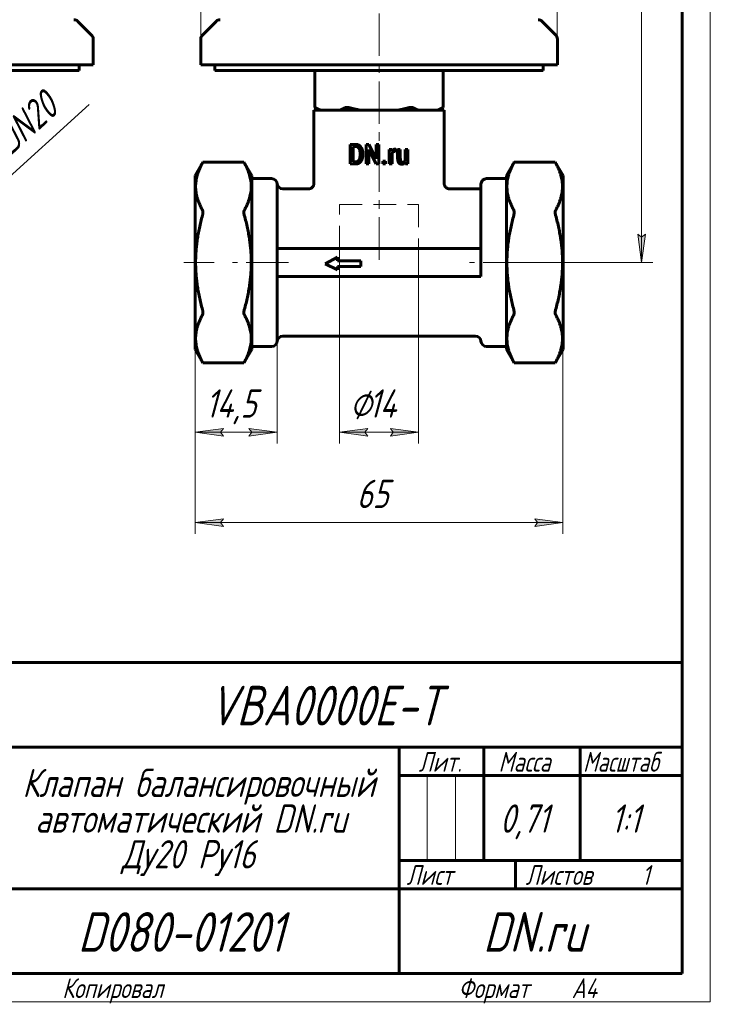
# Model space of a CAD drawing. Header units: millimetres. Extents: x 0 to 210, y 0 to 297.
# Tile 2 of 29: x 88 to 210, y 0 to 174. Entities that reach past the tile are written whole.
import ezdxf

# ---------------------------------------------------------------- set-up
doc = ezdxf.new("R2010")
doc.units = ezdxf.units.MM
for name, pattern in [('K5LT_AXLED', [12, 7.5, -1.5, 1.5, -1.5]), ('K5LT_BASIC', [0]), ('K5LT_DASHED', [6, 4, -2]), ('K5LT_THIN', [0])]:
    doc.linetypes.add(name, pattern=pattern)
doc.layers.add('Системный слой', color=7, linetype='Continuous')
doc.layers.add('Системный слой (1)', color=7, linetype='Continuous', true_color=0x6c6c6c)
doc.styles.add('KDIMTEXTSTYLE', font='txt', dxfattribs={"width": 0.96, "oblique": 15, "height": 5})
doc.styles.add('KTEXTSTYLE', font='txt', dxfattribs={"width": 0.96, "height": 5})
doc.dimstyles.new('KDIMSTYLE (1.00)', dxfattribs={"dimtxt": 5, "dimasz": 1, "dimexe": 2, "dimexo": 0, "dimgap": 1, "dimtad": 1, "dimtxsty": 'KDIMTEXTSTYLE', "dimsah": 1, "dimcen": 0, "dimdle": 1, "dimadec": 0, "dimazin": 0, "dimtfac": 0.667, "dimtmove": 0, "dimatfit": 3, "dimfxl": 1, "dimtvp": 1, "dimtolj": 1, "dimtzin": 0, "dimarcsym": 0})

# ---------------------------------------------------------------- blocks, each defined once
blk = doc.blocks.new('D5')
at = {"layer": 'Системный слой (1)'}
for points in [[(73.62, 133.52), (76.89, 137.36), (72.74, 134.49), (73.55, 134.34)], [(62.07, 123.93), (66.22, 126.8), (65.4, 126.95), (65.33, 127.77)]]:
    blk.add_hatch(color=7, dxfattribs=at).paths.add_polyline_path(points)
at = {"layer": 'Системный слой (1)', "color": 7, "linetype": 'K5LT_THIN', "lineweight": 18, "true_color": 0xffffff}
for p, q in [((62.07, 123.93), (76.89, 137.36)), ((72.74, 134.49), (76.89, 137.36)), ((76.89, 137.36), (73.62, 133.52)), ((73.55, 134.34), (72.74, 134.49)), ((73.62, 133.52), (73.55, 134.34)), ((62.07, 123.93), (65.33, 127.77)), ((65.33, 127.77), (65.4, 126.95)), ((66.22, 126.8), (62.07, 123.93)), ((65.4, 126.95), (66.22, 126.8))]:
    blk.add_line(p, q, dxfattribs=at)
blk.add_wipeout([(87.35, 148.2), (82.39, 153.67), (92.72, 163.03), (97.67, 157.56)]).dxf.layer = 'Системный слой (1)'
blk.add_line((76.89, 137.36), (100.26, 158.55), dxfattribs=at)
at = {"layer": 'Системный слой (1)', "color": 7, "insert": (82.92, 153.08), "char_height": 5, "attachment_point": 1, "rotation": 42.1983, "style": 'KTEXTSTYLE'}
blk.add_mtext('\\fArial|b0|c204|p34;\\H5.0;\\W1.000;\\Q15;\\fGOST Type AU|b0|i0|c204|p34;\\Q15;\\W0.960;DN20', dxfattribs=at)
blk = doc.blocks.new('KDIMARROW_01')
at = {"layer": 'Системный слой'}
blk.add_hatch(color=0, dxfattribs=at).paths.add_polyline_path([(-5, -0.66), (0, 0), (-5, 0.66), (-4.5, 0)])
at = {"layer": 'Системный слой', "color": 0, "linetype": 'K5LT_THIN', "lineweight": 18}
for p, q in [((-4.5, 0), (-5, 0.66)), ((-5, 0.66), (0, 0)), ((0, 0), (-5, -0.66)), ((-5, -0.66), (-4.5, 0))]:
    blk.add_line(p, q, dxfattribs=at)
at = {"layer": 'Системный слой (1)', "color": 0, "linetype": 'K5LT_THIN', "lineweight": 18}
blk.add_line((151.47, 130.64), (150.47, 130.64), dxfattribs=at)
blk = doc.blocks.new('U68')
at = {"layer": 'Системный слой (1)', "color": 143, "linetype": 'K5LT_BASIC', "lineweight": 60, "true_color": 0x33acca}
for p, q in [((134.46, 143.64), (138.97, 143.64)), ((163.97, 143.64), (169.47, 143.64))]:
    blk.add_line(p, q, dxfattribs=at)
blk = doc.blocks.new('U70')
at = {"layer": 'Системный слой (1)', "color": 143, "linetype": 'K5LT_BASIC', "lineweight": 60, "true_color": 0x33acca}
for p, q in [((122.47, 164.54), (151.47, 164.54)), ((151.47, 164.54), (180.47, 164.54))]:
    blk.add_line(p, q, dxfattribs=at)
blk = doc.blocks.new('U125')
at = {"layer": 'Системный слой (1)', "color": 7, "linetype": 'K5LT_DASHED', "lineweight": 18, "true_color": 0xffffff}
for p, q in [((144.47, 140.88), (158.47, 140.88)), ((144.47, 133.14), (144.47, 140.88)), ((158.47, 140.88), (158.47, 133.14)), ((158.47, 133.14), (144.47, 133.14))]:
    blk.add_line(p, q, dxfattribs=at)
blk = doc.blocks.new('D6')
at = {"layer": 'Системный слой (1)'}
for points in [[(118.97, 84.69), (123.97, 85.34), (123.47, 84.69), (123.97, 84.03)], [(178.97, 84.03), (183.97, 84.69), (178.97, 85.34), (179.47, 84.69)]]:
    blk.add_hatch(color=7, dxfattribs=at).paths.add_polyline_path(points)
at = {"layer": 'Системный слой (1)', "color": 7, "linetype": 'K5LT_THIN', "lineweight": 18, "true_color": 0xffffff}
for p, q in [((183.97, 123.84), (183.97, 82.69)), ((118.97, 123.13), (118.97, 82.69)), ((118.97, 84.69), (123.97, 85.34)), ((123.97, 85.34), (123.47, 84.69)), ((179.47, 84.69), (178.97, 85.34)), ((178.97, 85.34), (183.97, 84.69)), ((123.97, 84.03), (118.97, 84.69)), ((118.97, 84.69), (183.97, 84.69)), ((123.47, 84.69), (123.97, 84.03)), ((183.97, 84.69), (178.97, 84.03)), ((178.97, 84.03), (179.47, 84.69))]:
    blk.add_line(p, q, dxfattribs=at)
blk.add_wipeout([(147.52, 85.69), (147.52, 93.07), (155.11, 93.07), (155.11, 85.69)]).dxf.layer = 'Системный слой (1)'
at = {"layer": 'Системный слой (1)', "color": 7, "insert": (147.52, 92.27), "char_height": 5, "attachment_point": 1, "style": 'KTEXTSTYLE'}
blk.add_mtext('\\fArial|b0|c204|p34;\\H5.0;\\W1.000;\\Q15;\\fGOST Type AU|b0|i0|c204|p34;\\Q15;\\W0.960;65', dxfattribs=at)
blk = doc.blocks.new('D7')
at = {"layer": 'Системный слой (1)'}
for points in [[(198.53, 234.64), (197.87, 239.64), (197.22, 234.64), (197.87, 235.14)], [(197.87, 130.64), (198.53, 135.64), (197.87, 135.14), (197.22, 135.64)]]:
    blk.add_hatch(color=7, dxfattribs=at).paths.add_polyline_path(points)
at = {"layer": 'Системный слой (1)', "color": 7, "linetype": 'K5LT_THIN', "lineweight": 18, "true_color": 0xffffff}
for p, q in [((167.5, 239.64), (199.87, 239.64)), ((197.22, 234.64), (197.87, 239.64)), ((197.87, 239.64), (198.53, 234.64)), ((197.87, 239.64), (197.87, 130.64)), ((197.87, 235.14), (197.22, 234.64)), ((198.53, 234.64), (197.87, 235.14)), ((197.87, 130.64), (197.22, 135.64)), ((197.22, 135.64), (197.87, 135.14)), ((197.87, 135.14), (198.53, 135.64)), ((198.53, 135.64), (197.87, 130.64)), ((172.99, 130.64), (199.87, 130.64))]:
    blk.add_line(p, q, dxfattribs=at)
blk.add_wipeout([(196.87, 180), (189.49, 180), (189.49, 189.88), (196.87, 189.88)]).dxf.layer = 'Системный слой (1)'
at = {"layer": 'Системный слой (1)', "color": 7, "insert": (190.29, 180), "char_height": 5, "attachment_point": 1, "rotation": 90, "style": 'KTEXTSTYLE'}
blk.add_mtext('\\fArial|b0|c204|p34;\\H5.0;\\W1.000;\\Q15;\\fGOST Type AU|b0|i0|c204|p34;\\Q15;\\W0.960;109', dxfattribs=at)
blk = doc.blocks.new('D8')
at = {"layer": 'Системный слой (1)'}
for points in [[(124.47, 258.36), (124.97, 259.01), (119.97, 258.36), (124.97, 257.7)], [(182.97, 258.36), (177.97, 259.01), (178.47, 258.36), (177.97, 257.7)]]:
    blk.add_hatch(color=7, dxfattribs=at).paths.add_polyline_path(points)
at = {"layer": 'Системный слой (1)', "color": 7, "linetype": 'K5LT_THIN', "lineweight": 18, "true_color": 0xffffff}
for p, q in [((119.97, 165.54), (119.97, 260.36)), ((182.97, 165.54), (182.97, 260.36)), ((119.97, 258.36), (124.97, 259.01)), ((124.97, 257.7), (119.97, 258.36)), ((119.97, 258.36), (182.97, 258.36)), ((124.97, 259.01), (124.47, 258.36)), ((124.47, 258.36), (124.97, 257.7)), ((178.47, 258.36), (177.97, 259.01)), ((177.97, 259.01), (182.97, 258.36)), ((182.97, 258.36), (177.97, 257.7)), ((177.97, 257.7), (178.47, 258.36))]:
    blk.add_line(p, q, dxfattribs=at)
blk.add_wipeout([(145.8, 259.36), (145.8, 266.74), (156.69, 266.74), (156.69, 259.36)]).dxf.layer = 'Системный слой (1)'
at = {"layer": 'Системный слой (1)', "color": 7, "char_height": 5, "attachment_point": 1, "style": 'KTEXTSTYLE'}
for s, insert in [('\\fArial|b0|c204|p34;\\H5.0;\\W1.000;\\Q15;\\fGOST Type AU|b0|i0|c204|p34;\\Q15;\\W0.960;⌀', (145.8, 265.94)), ('\\fArial|b0|c204|p34;\\H5.0;\\W1.000;\\Q15;\\fGOST Type AU|b0|i0|c204|p34;\\Q15;\\W0.960;63', (149.11, 265.94))]:
    blk.add_mtext(s, dxfattribs=dict(at, insert=insert))
blk = doc.blocks.new('D10')
at = {"layer": 'Системный слой (1)', "color": 7, "linetype": 'K5LT_THIN', "lineweight": 18, "true_color": 0xffffff}
for p, q in [((133.47, 116.81), (133.47, 98.64)), ((118.97, 115.29), (118.97, 98.64)), ((123.97, 99.98), (118.97, 100.64)), ((118.97, 100.64), (133.47, 100.64)), ((123.47, 100.64), (123.97, 99.98)), ((133.47, 100.64), (128.47, 99.98)), ((128.47, 99.98), (128.97, 100.64))]:
    blk.add_line(p, q, dxfattribs=at)
blk.add_wipeout([(120.82, 101.64), (120.82, 109.02), (131.2, 109.02), (131.2, 101.64)]).dxf.layer = 'Системный слой (1)'
at = {"layer": 'Системный слой (1)'}
for points in [[(123.47, 100.64), (123.97, 101.3), (118.97, 100.64), (123.97, 99.98)], [(133.47, 100.64), (128.47, 101.3), (128.97, 100.64), (128.47, 99.98)]]:
    blk.add_hatch(color=7, dxfattribs=at).paths.add_polyline_path(points)
at = {"layer": 'Системный слой (1)', "color": 7, "linetype": 'K5LT_THIN', "lineweight": 18, "true_color": 0xffffff}
for p, q in [((118.97, 100.64), (123.97, 101.3)), ((123.97, 101.3), (123.47, 100.64)), ((128.97, 100.64), (128.47, 101.3)), ((128.47, 101.3), (133.47, 100.64))]:
    blk.add_line(p, q, dxfattribs=at)
at = {"layer": 'Системный слой (1)', "color": 7, "insert": (120.82, 108.23), "char_height": 5, "attachment_point": 1, "style": 'KTEXTSTYLE'}
blk.add_mtext('\\fArial|b0|c204|p34;\\H5.0;\\W1.000;\\Q15;\\fGOST Type AU|b0|i0|c204|p34;\\Q15;\\W0.960;14,5', dxfattribs=at)
blk = doc.blocks.new('D11')
at = {"layer": 'Системный слой (1)', "color": 7, "linetype": 'K5LT_THIN', "lineweight": 18, "true_color": 0xffffff}
for p, q in [((144.47, 133.14), (144.47, 98.64)), ((158.47, 133.14), (158.47, 98.64)), ((149.47, 99.98), (144.47, 100.64)), ((158.47, 100.64), (144.47, 100.64)), ((148.97, 100.64), (149.47, 99.98)), ((158.47, 100.64), (153.47, 99.98)), ((153.47, 99.98), (153.97, 100.64))]:
    blk.add_line(p, q, dxfattribs=at)
blk.add_wipeout([(146.33, 101.64), (146.33, 109.02), (156.21, 109.02), (156.21, 101.64)]).dxf.layer = 'Системный слой (1)'
at = {"layer": 'Системный слой (1)'}
for points in [[(148.97, 100.64), (149.47, 101.3), (144.47, 100.64), (149.47, 99.98)], [(158.47, 100.64), (153.47, 101.3), (153.97, 100.64), (153.47, 99.98)]]:
    blk.add_hatch(color=7, dxfattribs=at).paths.add_polyline_path(points)
at = {"layer": 'Системный слой (1)', "color": 7, "linetype": 'K5LT_THIN', "lineweight": 18, "true_color": 0xffffff}
for p, q in [((144.47, 100.64), (149.47, 101.3)), ((149.47, 101.3), (148.97, 100.64)), ((153.97, 100.64), (153.47, 101.3)), ((153.47, 101.3), (158.47, 100.64))]:
    blk.add_line(p, q, dxfattribs=at)
at = {"layer": 'Системный слой (1)', "color": 7, "char_height": 5, "attachment_point": 1, "style": 'KTEXTSTYLE'}
for s, insert in [('\\fArial|b0|c204|p34;\\H5.0;\\W1.000;\\Q15;\\fGOST Type AU|b0|i0|c204|p34;\\Q15;\\W0.960;⌀', (146.33, 108.23)), ('\\fArial|b0|c204|p34;\\H5.0;\\W1.000;\\Q15;\\fGOST Type AU|b0|i0|c204|p34;\\Q15;\\W0.960;14', (149.64, 108.23))]:
    blk.add_mtext(s, dxfattribs=dict(at, insert=insert))
blk = doc.blocks.new('U126')
at = {"color": 7, "linetype": 'K5LT_THIN', "lineweight": 18, "true_color": 0xffffff}
for p, q in [((210, 297), (210, 0)), ((159.96, 25), (159.96, 40)), ((164.98, 25), (164.98, 40)), ((210, 0), (0, 0))]:
    blk.add_line(p, q, dxfattribs=at)
at = {"color": 143, "linetype": 'K5LT_BASIC', "lineweight": 60, "true_color": 0x33acca}
for p, q in [((205, 292), (205, 5)), ((20, 60), (205, 60)), ((85, 45), (205, 45)), ((155, 5), (155, 45)), ((170, 25), (170, 45)), ((187, 25), (187, 45)), ((155, 40), (170, 40)), ((170, 40), (205, 40)), ((155, 25), (205, 25)), ((175.57, 20), (175.57, 25)), ((85, 20), (155, 20)), ((155, 20), (205, 20)), ((205, 5), (20, 5))]:
    blk.add_line(p, q, dxfattribs=at)
at = {"color": 7, "attachment_point": 1, "style": 'KTEXTSTYLE'}
for s, insert, char_height in [('\\fArial|b0|c204|p34;\\H5.0;\\W1.000;\\Q15;\\fGOST Type AU|b0|i0|c204|p34;\\Q15;\\W0.960;\\H7.00;VBA0000E-T', (121.41, 55.86), 7), ('\\fArial|b0|c204|p34;\\H5.0;\\W1.000;\\Q15;\\fGOST Type AU|b0|i0|c204|p34;\\Q15;\\W0.960;\\H3.50;Лит.', (158.47, 44.18), 3.5), ('\\fArial|b0|c204|p34;\\H5.0;\\W1.000;\\Q15;\\fGOST Type AU|b0|i0|c204|p34;\\Q15;\\W0.960;\\H3.50;Масса', (172.58, 44.18), 3.5), ('\\fArial|b0|c204|p34;\\H5.0;\\W1.000;\\Q15;\\fGOST Type AU|b0|i0|c204|p34;\\Q15;\\W0.926;\\H3.50;Масштаб', (187.52, 44.18), 3.5), ('\\fArial|b0|c204|p34;\\H5.0;\\W1.000;\\Q15;\\fGOST Type AU|b0|i0|c204|p34;\\Q15;\\W0.960;Клапан балансировочный', (88.46, 41.21), 5), ('\\fArial|b0|c204|p34;\\H5.0;\\W1.000;\\Q15;\\fGOST Type AU|b0|i0|c204|p34;\\Q15;\\W0.960;автоматический DN.ru', (90.71, 34.9), 5), ('\\fArial|b0|c204|p34;\\H5.0;\\W1.000;\\Q15;\\fGOST Type AU|b0|i0|c204|p34;\\Q15;\\W0.960;0,71', (172.83, 34.9), 5), ('\\fArial|b0|c204|p34;\\H5.0;\\W1.000;\\Q15;\\fGOST Type AU|b0|i0|c204|p34;\\Q15;\\W0.960;{\\c16737820;1:1}', (192.44, 34.9), 5), ('\\fArial|b0|c204|p34;\\H5.0;\\W1.000;\\Q15;\\fGOST Type AU|b0|i0|c204|p34;\\Q15;\\W0.960;Ду20 Ру16', (105.99, 28.59), 5), ('\\fArial|b0|c204|p34;\\H5.0;\\W1.000;\\Q15;\\fGOST Type AU|b0|i0|c204|p34;\\Q15;\\W0.960;\\H3.50;Лист', (156.32, 24.18), 3.5), ('\\fArial|b0|c204|p34;\\H5.0;\\W1.000;\\Q15;\\fGOST Type AU|b0|i0|c204|p34;\\Q15;\\W0.960;\\H3.50;Листов', (177.36, 24.18), 3.5), ('\\fArial|b0|c204|p34;\\H5.0;\\W1.000;\\Q15;\\fGOST Type AU|b0|i0|c204|p34;\\Q15;\\W0.960;\\H3.50;1', (197.91, 24.18), 3.5), ('\\fArial|b0|c204|p34;\\H5.0;\\W1.000;\\Q15;\\fGOST Type AU|b0|i0|c204|p34;\\Q15;\\W0.960;\\H7.00;D080-01201', (98.26, 15.86), 7), ('\\fArial|b0|c204|p34;\\H5.0;\\W1.000;\\Q15;\\fGOST Type AU|b0|i0|c204|p34;\\Q15;\\W0.960;\\H7.00;DN.ru', (169.84, 15.86), 7), ('\\fArial|b0|c204|p34;\\H5.0;\\W1.000;\\Q15;\\fGOST Type AU|b0|i0|c204|p34;\\Q15;\\W0.960;\\H3.50;Копировал', (95.5, 4.18), 3.5), ('\\fArial|b0|c204|p34;\\H5.0;\\W1.000;\\Q15;\\fGOST Type AU|b0|i0|c204|p34;\\Q15;\\W0.960;\\H3.50;Формат', (165.5, 4.18), 3.5), ('\\fArial|b0|c204|p34;\\H5.0;\\W1.000;\\Q15;\\fGOST Type AU|b0|i0|c204|p34;\\Q15;\\W0.960;\\H3.50;A4', (185.5, 4.18), 3.5)]:
    blk.add_mtext(s, dxfattribs=dict(at, insert=insert, char_height=char_height))

msp = doc.modelspace()

# ---------------------------------------------------------------- linework, layer by layer
at = {"layer": 'Системный слой (1)', "color": 143, "linetype": 'K5LT_BASIC', "lineweight": 60, "true_color": 0x33acca}
for p, q in [((98.271, 173.251), (100.685, 170.837)), ((122.681, 173.251), (120.267, 170.837)), ((180.267, 173.251), (182.681, 170.837)), ((100.978, 165.544), (100.978, 170.13)), ((119.974, 165.544), (119.974, 170.13)), ((182.974, 165.544), (182.974, 170.13)), ((37.978, 165.544), (100.978, 165.544)), ((98.478, 164.544), (98.478, 165.544)), ((119.974, 165.544), (182.974, 165.544)), ((122.474, 164.544), (122.474, 165.544)), ((180.474, 164.544), (180.474, 165.544)), ((40.478, 164.544), (98.478, 164.544)), ((140.129, 158.055), (140.129, 164.544)), ((162.819, 158.055), (162.819, 164.544)), ((139.974, 144.644), (139.974, 157.544)), ((139.974, 157.544), (162.974, 157.544)), ((141.013, 157.544), (140.129, 158.055)), ((161.935, 157.544), (162.819, 158.055)), ((162.974, 144.644), (162.974, 157.544)), ((146.392, 151.515), (147.343, 151.515)), ((146.392, 151.515), (146.392, 148.054)), ((149.17, 151.515), (149.17, 148.054)), ((149.17, 151.515), (149.653, 151.515)), ((149.653, 151.515), (150.965, 148.948)), ((150.979, 151.515), (150.979, 148.953)), ((150.979, 151.515), (151.459, 151.515)), ((151.459, 151.515), (151.459, 148.054)), ((146.875, 151.144), (146.875, 148.42)), ((146.875, 151.144), (147.326, 151.144)), ((148.111, 150.034), (148.111, 149.538)), ((148.591, 150.029), (148.591, 149.537)), ((149.653, 150.623), (149.667, 150.628)), ((149.653, 150.623), (149.653, 148.054)), ((149.667, 150.628), (150.979, 148.054)), ((153.278, 150.626), (153.278, 148.054)), ((153.278, 150.626), (153.718, 150.626)), ((153.718, 150.626), (153.753, 150.239)), ((153.76, 149.887), (153.76, 148.054)), ((154.16, 150.232), (154.386, 150.22)), ((154.386, 150.22), (154.443, 150.646)), ((154.75, 150.626), (155.23, 150.626)), ((154.75, 150.626), (154.75, 149.107)), ((155.23, 150.626), (155.23, 149.101)), ((156.095, 150.626), (156.095, 148.697)), ((156.095, 150.626), (156.578, 150.626)), ((156.578, 150.626), (156.578, 148.054)), ((118.974, 145.994), (120.356, 148.387)), ((120.356, 148.387), (127.592, 148.387)), ((128.974, 145.994), (127.592, 148.387)), ((127.665, 148.253), (127.592, 148.387)), ((146.392, 148.054), (147.343, 148.054)), ((146.875, 148.42), (147.326, 148.42)), ((149.17, 148.054), (149.653, 148.054)), ((150.965, 148.948), (150.979, 148.953)), ((150.979, 148.054), (151.459, 148.054)), ((152.124, 148.537), (152.124, 148.054)), ((152.124, 148.537), (152.609, 148.537)), ((152.124, 148.054), (152.609, 148.054)), ((152.609, 148.537), (152.609, 148.054)), ((153.278, 148.054), (153.76, 148.054)), ((156.117, 148.399), (156.148, 148.054)), ((156.148, 148.054), (156.578, 148.054)), ((173.974, 145.994), (175.356, 148.387)), ((182.592, 148.387), (175.356, 148.387)), ((183.974, 145.994), (182.592, 148.387)), ((182.665, 148.253), (182.592, 148.387)), ((118.974, 115.295), (118.974, 145.994)), ((128.974, 145.994), (128.974, 115.295)), ((128.974, 145.474), (132.474, 145.474)), ((133.474, 133.144), (133.474, 144.474)), ((169.474, 144.474), (169.474, 133.144)), ((170.474, 145.474), (173.974, 145.474)), ((173.974, 145.994), (173.974, 115.295)), ((183.974, 115.295), (183.974, 145.994)), ((163.973, 143.644), (163.973, 143.644)), ((169.482, 133.144), (133.467, 133.144)), ((133.474, 130.644), (133.474, 132.327)), ((169.474, 132.327), (169.474, 130.644)), ((133.474, 128.962), (133.474, 130.644)), ((144.12, 131.596), (141.957, 130.423)), ((144.12, 130.923), (144.12, 131.596)), ((148.252, 130.923), (144.12, 130.923)), ((148.252, 129.923), (148.252, 130.923)), ((169.474, 130.644), (169.474, 128.962)), ((141.957, 130.423), (144.12, 129.327)), ((144.12, 129.923), (148.252, 129.923)), ((144.12, 129.327), (144.12, 129.923)), ((169.482, 128.144), (133.467, 128.144)), ((133.474, 116.814), (133.474, 128.144)), ((134.46, 117.644), (168.481, 117.644)), ((118.974, 115.295), (120.356, 112.901)), ((128.974, 115.295), (127.592, 112.901)), ((128.974, 115.814), (132.474, 115.814)), ((170.474, 115.814), (173.974, 115.814)), ((173.974, 115.295), (175.356, 112.901)), ((183.974, 115.295), (182.592, 112.901)), ((120.283, 113.035), (120.356, 112.901)), ((120.356, 112.901), (127.592, 112.901)), ((127.592, 112.901), (127.665, 113.035)), ((175.283, 113.035), (175.356, 112.901)), ((182.592, 112.901), (175.356, 112.901)), ((182.592, 112.901), (182.665, 113.035))]:
    msp.add_line(p, q, dxfattribs=at)
at = {"layer": 'Системный слой (1)', "color": 30, "linetype": 'K5LT_AXLED', "lineweight": 18, "true_color": 0xff8000}
for p, q in [((122.356, 130.644), (116.974, 130.644)), ((135.474, 130.644), (125.592, 130.644))]:
    msp.add_line(p, q, dxfattribs=at)
at = {"layer": 'Системный слой (1)', "color": 143, "linetype": 'K5LT_BASIC', "lineweight": 60, "true_color": 0x33acca}
for centre, start, end in [((97.564, 172.544), 45, 90), ((123.388, 172.544), 90, 135), ((179.56, 172.544), 45, 90), ((99.978, 170.13), 0, 45), ((120.974, 170.13), 135, 180), ((181.974, 170.13), 0, 45), ((132.474, 144.474), 0, 90), ((134.46, 144.644), 189.78782, 270), ((170.474, 144.474), 90, 180), ((132.474, 116.814), 270, 0), ((134.46, 116.644), 90, 170.21218), ((168.481, 116.644), 4.87602, 90), ((170.474, 116.814), 184.87602, 270)]:
    msp.add_arc(centre, 1, start, end, dxfattribs=at)
for points, knots in [([(140.129, 158.055), (140.129, 158.055), (140.159, 158.039), (140.231, 158.001), (140.246, 157.993), (140.263, 157.984)], [0.172790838, 0.172790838, 0.172790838, 0.172790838, 0.214200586, 0.214200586, 0.223933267, 0.223933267, 0.223933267, 0.223933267]), ([(145.435, 157.984), (145.452, 157.993), (145.47, 158.001), (145.572, 158.039), (145.682, 158.055), (145.921, 158.055), (146.061, 158.039), (146.235, 158.001), (146.269, 157.993), (146.301, 157.984)], [0.1216548, 0.1216548, 0.1216548, 0.1216548, 0.13138748, 0.13138748, 0.17279404, 0.17279404, 0.21420059, 0.21420059, 0.22393327, 0.22393327, 0.22393327, 0.22393327]), ([(156.647, 157.984), (156.68, 157.993), (156.713, 158.001), (156.887, 158.039), (157.027, 158.055), (157.266, 158.055), (157.376, 158.039), (157.478, 158.001), (157.496, 157.993), (157.513, 157.984)], [0.1216548, 0.1216548, 0.1216548, 0.1216548, 0.13138748, 0.13138748, 0.17279404, 0.17279404, 0.21420059, 0.21420059, 0.22393327, 0.22393327, 0.22393327, 0.22393327]), ([(162.685, 157.984), (162.702, 157.993), (162.717, 158.001), (162.789, 158.039), (162.819, 158.055), (162.819, 158.055)], [0.121654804, 0.121654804, 0.121654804, 0.121654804, 0.131387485, 0.131387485, 0.172790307, 0.172790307, 0.172790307, 0.172790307]), ([(120.356, 148.387), (120.356, 148.387), (120.34, 148.358), (120.302, 148.288), (120.293, 148.271), (120.283, 148.253)], [0.168869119, 0.168869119, 0.168869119, 0.168869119, 0.209335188, 0.209335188, 0.21997577, 0.21997577, 0.21997577, 0.21997577]), ([(175.356, 148.387), (175.356, 148.387), (175.34, 148.358), (175.302, 148.288), (175.293, 148.271), (175.283, 148.253)], [0.481427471, 0.481427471, 0.481427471, 0.481427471, 0.52189354, 0.52189354, 0.532534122, 0.532534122, 0.532534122, 0.532534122]), ([(138.973, 143.645), (138.974, 143.645), (138.974, 143.645), (138.976, 143.645), (138.976, 143.645), (138.978, 143.645), (138.98, 143.645), (138.983, 143.645), (138.986, 143.645), (138.993, 143.645), (138.998, 143.645), (139.013, 143.645), (139.023, 143.646), (139.051, 143.648), (139.07, 143.649), (139.125, 143.656), (139.161, 143.662), (139.24, 143.681), (139.283, 143.694), (139.368, 143.726), (139.41, 143.746), (139.492, 143.79), (139.531, 143.815), (139.605, 143.869), (139.64, 143.898), (139.704, 143.96), (139.733, 143.992), (139.786, 144.059), (139.809, 144.094), (139.853, 144.167), (139.873, 144.206), (139.908, 144.287), (139.923, 144.329), (139.948, 144.415), (139.957, 144.459), (139.97, 144.55), (139.973, 144.598), (139.973, 144.645)], [0, 0, 0, 0, 0.017497, 0.017497, 0.0437425, 0.0437425, 0.0918593, 0.0918593, 0.1837187, 0.1837187, 0.3630631, 0.3630631, 0.7130035, 0.7130035, 1.3953876, 1.3953876, 2.7251629, 2.7251629, 4.3562209, 4.3562209, 6.0277594, 6.0277594, 7.7097301, 7.7097301, 9.3682543, 9.3682543, 10.9319301, 10.9319301, 12.4546173, 12.4546173, 14.036898, 14.036898, 15.6584188, 15.6584188, 17.2866822, 17.2866822, 18.9989068, 18.9989068, 18.9989068, 18.9989068]), ([(163.973, 143.644), (163.973, 143.644), (163.972, 143.644), (163.971, 143.644), (163.97, 143.644), (163.968, 143.644), (163.967, 143.644), (163.963, 143.644), (163.961, 143.644), (163.953, 143.644), (163.948, 143.644), (163.934, 143.644), (163.924, 143.645), (163.896, 143.647), (163.877, 143.648), (163.822, 143.655), (163.786, 143.661), (163.707, 143.68), (163.664, 143.693), (163.579, 143.726), (163.537, 143.745), (163.456, 143.789), (163.416, 143.814), (163.342, 143.868), (163.307, 143.898), (163.243, 143.96), (163.214, 143.992), (163.161, 144.058), (163.138, 144.093), (163.094, 144.167), (163.074, 144.206), (163.039, 144.287), (163.024, 144.329), (162.999, 144.416), (162.99, 144.46), (162.977, 144.55), (162.973, 144.597), (162.974, 144.644)], [0, 0, 0, 0, 0.0174902, 0.0174902, 0.0437255, 0.0437255, 0.0918235, 0.0918235, 0.183647, 0.183647, 0.3629215, 0.3629215, 0.7127254, 0.7127254, 1.3948433, 1.3948433, 2.7241, 2.7241, 4.3535636, 4.3535636, 6.0253581, 6.0253581, 7.7093829, 7.7093829, 9.3720447, 9.3720447, 10.932785, 10.932785, 12.4609768, 12.4609768, 14.0486614, 14.0486614, 15.6744434, 15.6744434, 17.305248, 17.305248, 18.9989074, 18.9989074, 18.9989074, 18.9989074]), ([(120.283, 139.882), (120.293, 139.864), (120.302, 139.844), (120.34, 139.741), (120.356, 139.633), (120.356, 139.399), (120.34, 139.262), (120.302, 139.088), (120.293, 139.052), (120.283, 139.016)], [0.11776638, 0.11776638, 0.11776638, 0.11776638, 0.12840696, 0.12840696, 0.16887108, 0.16887108, 0.20933519, 0.20933519, 0.21997577, 0.21997577, 0.21997577, 0.21997577]), ([(127.665, 139.016), (127.656, 139.052), (127.647, 139.088), (127.608, 139.262), (127.592, 139.399), (127.592, 139.633), (127.608, 139.741), (127.647, 139.844), (127.656, 139.864), (127.665, 139.882)], [0.43032473, 0.43032473, 0.43032473, 0.43032473, 0.44096531, 0.44096531, 0.48142943, 0.48142943, 0.52189354, 0.52189354, 0.53253412, 0.53253412, 0.53253412, 0.53253412]), ([(175.283, 139.882), (175.293, 139.864), (175.302, 139.844), (175.34, 139.741), (175.356, 139.633), (175.356, 139.399), (175.34, 139.262), (175.302, 139.088), (175.293, 139.052), (175.283, 139.016)], [0.43032473, 0.43032473, 0.43032473, 0.43032473, 0.44096531, 0.44096531, 0.48142943, 0.48142943, 0.52189354, 0.52189354, 0.53253412, 0.53253412, 0.53253412, 0.53253412]), ([(182.665, 139.016), (182.656, 139.052), (182.647, 139.088), (182.608, 139.262), (182.592, 139.399), (182.592, 139.633), (182.608, 139.741), (182.647, 139.844), (182.656, 139.864), (182.665, 139.882)], [0.76806688, 0.76806688, 0.76806688, 0.76806688, 0.77870747, 0.77870747, 0.81917158, 0.81917158, 0.85963569, 0.85963569, 0.87027627, 0.87027627, 0.87027627, 0.87027627]), ([(120.283, 122.273), (120.293, 122.237), (120.302, 122.2), (120.34, 122.026), (120.356, 121.89), (120.356, 121.656), (120.34, 121.548), (120.302, 121.445), (120.293, 121.425), (120.283, 121.407)], [0.76806688, 0.76806688, 0.76806688, 0.76806688, 0.77870747, 0.77870747, 0.81917158, 0.81917158, 0.85963569, 0.85963569, 0.87027627, 0.87027627, 0.87027627, 0.87027627]), ([(127.665, 121.407), (127.656, 121.425), (127.647, 121.445), (127.608, 121.548), (127.592, 121.656), (127.592, 121.89), (127.608, 122.026), (127.647, 122.2), (127.656, 122.237), (127.665, 122.273)], [0.43032473, 0.43032473, 0.43032473, 0.43032473, 0.44096531, 0.44096531, 0.48142943, 0.48142943, 0.52189354, 0.52189354, 0.53253412, 0.53253412, 0.53253412, 0.53253412]), ([(175.283, 122.273), (175.293, 122.237), (175.302, 122.2), (175.34, 122.026), (175.356, 121.89), (175.356, 121.656), (175.34, 121.548), (175.302, 121.445), (175.293, 121.425), (175.283, 121.407)], [0.43032473, 0.43032473, 0.43032473, 0.43032473, 0.44096531, 0.44096531, 0.48142943, 0.48142943, 0.52189354, 0.52189354, 0.53253412, 0.53253412, 0.53253412, 0.53253412]), ([(182.665, 121.407), (182.656, 121.425), (182.647, 121.445), (182.608, 121.548), (182.592, 121.656), (182.592, 121.89), (182.608, 122.026), (182.647, 122.2), (182.656, 122.237), (182.665, 122.273)], [0.11776638, 0.11776638, 0.11776638, 0.11776638, 0.12840696, 0.12840696, 0.16887108, 0.16887108, 0.20933519, 0.20933519, 0.21997577, 0.21997577, 0.21997577, 0.21997577])]:
    msp.add_open_spline(points, degree=3, knots=knots, dxfattribs=at)
for points, weights in [([(140.263, 157.984), (140.773, 157.712), (141.249, 157.544)], [1.00231941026, 1.00532789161, 1]), ([(144.449, 157.544), (144.925, 157.712), (145.435, 157.984)], [1, 1.0053278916, 1.00231941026]), ([(146.301, 157.984), (147.322, 157.712), (148.274, 157.544)], [1.00231941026, 1.00532789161, 1]), ([(154.674, 157.544), (155.626, 157.712), (156.647, 157.984)], [1, 1.00532789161, 1.00231941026]), ([(157.513, 157.984), (158.023, 157.712), (158.499, 157.544)], [1.00231941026, 1.00532789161, 1]), ([(161.699, 157.544), (162.175, 157.712), (162.685, 157.984)], [1, 1.00532789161, 1.00231941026]), ([(120.283, 148.253), (117.986, 144.068), (120.283, 139.882)], [1.00850270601, 1.14619783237, 1.00850270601]), ([(127.665, 139.882), (129.962, 144.068), (127.665, 148.253)], [1.00850270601, 1.14619783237, 1.00850270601]), ([(175.283, 139.882), (172.986, 144.068), (175.283, 148.253)], [1.00850270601, 1.14619783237, 1.00850270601]), ([(182.665, 148.253), (184.962, 144.068), (182.665, 139.882)], [1.00850270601, 1.14619783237, 1.00850270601]), ([(120.283, 139.016), (117.986, 130.644), (120.283, 122.273)], [1.00850270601, 1.14619783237, 1.00850270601]), ([(127.665, 122.273), (129.962, 130.644), (127.665, 139.016)], [1.00850270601, 1.14619783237, 1.00850270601]), ([(175.283, 122.273), (172.986, 130.644), (175.283, 139.016)], [1.00850270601, 1.14619783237, 1.00850270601]), ([(182.665, 139.016), (184.962, 130.644), (182.665, 122.273)], [1.00850270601, 1.14619783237, 1.00850270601]), ([(120.283, 121.407), (117.986, 117.221), (120.283, 113.035)], [1.00850270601, 1.14619783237, 1.00850270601]), ([(127.665, 113.035), (129.962, 117.221), (127.665, 121.407)], [1.00850270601, 1.14619783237, 1.00850270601]), ([(175.283, 113.035), (172.986, 117.221), (175.283, 121.407)], [1.00850270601, 1.14619783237, 1.00850270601]), ([(182.665, 121.407), (184.962, 117.221), (182.665, 113.035)], [1.00850270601, 1.14619783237, 1.00850270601])]:
    msp.add_rational_spline(points, weights, degree=2, dxfattribs=at)
for points, degree in [([(148.243, 151.099), (147.894, 151.515), (147.343, 151.515)], 2), ([(147.9, 150.834), (147.69, 151.144), (147.326, 151.144)], 2), ([(148.111, 150.034), (148.111, 150.524), (147.9, 150.834)], 2), ([(148.591, 150.029), (148.591, 150.683), (148.243, 151.099)], 2), ([(153.965, 150.559), (153.834, 150.444), (153.753, 150.239)], 2), ([(153.76, 149.887), (153.813, 150.052), (153.911, 150.142)], 2), ([(153.911, 150.142), (154.01, 150.232), (154.16, 150.232)], 2), ([(154.267, 150.675), (154.096, 150.675), (153.965, 150.559)], 2), ([(154.364, 150.666), (154.314, 150.675), (154.267, 150.675)], 2), ([(154.443, 150.646), (154.414, 150.658), (154.364, 150.666)], 2), ([(147.326, 148.42), (147.69, 148.42), (147.9, 148.732)], 2), ([(147.343, 148.054), (147.894, 148.054), (148.243, 148.468)], 2), ([(147.9, 148.732), (148.111, 149.043), (148.111, 149.538)], 2), ([(148.243, 148.468), (148.591, 148.881), (148.591, 149.537)], 2), ([(154.75, 149.107), (154.75, 148.541), (154.945, 148.272)], 2), ([(154.945, 148.272), (155.14, 148.003), (155.489, 148.003)], 2), ([(155.324, 148.541), (155.23, 148.706), (155.23, 149.101)], 2), ([(155.606, 148.376), (155.418, 148.376), (155.324, 148.541)], 2), ([(155.489, 148.003), (155.696, 148.003), (155.855, 148.106)], 2), ([(155.904, 148.459), (155.784, 148.376), (155.606, 148.376)], 2), ([(155.855, 148.106), (156.015, 148.208), (156.117, 148.399)], 2), ([(156.095, 148.697), (156.024, 148.542), (155.904, 148.459)], 2), ([(133.467, 133.144), (133.473, 132.865), (133.474, 132.59), (133.474, 132.327)], 3), ([(169.474, 132.327), (169.474, 132.59), (169.476, 132.865), (169.482, 133.144)], 3), ([(133.474, 128.962), (133.474, 128.698), (133.473, 128.424), (133.467, 128.144)], 3), ([(169.482, 128.144), (169.476, 128.424), (169.474, 128.698), (169.474, 128.962)], 3)]:
    msp.add_open_spline(points, degree=degree, dxfattribs=at)

# ---------------------------------------------------------------- block references
at = {"layer": 'Системный слой (1)'}
for name in ['U70', 'U68', 'U125']:
    msp.add_blockref(name, (0, 0), dxfattribs=at)

# ---------------------------------------------------------------- next in the draw order: dimensions: what is measured, and where the dimension line sits
at = {"layer": 'Системный слой (1)', "color": 7}
dim = msp.add_linear_dim(base=(197.874, 239.644), p1=(172.986, 130.644), p2=(167.5, 239.644), angle=90, dimstyle='KDIMSTYLE (1.00)', override={"dimexo": 0, "dimpost": '\\fGOST Type AU|b0|c204|p34;\\H5.0;\\W0.960;\\Q15;<>', "dimblk1": 'KDIMARROW_01', "dimblk2": 'KDIMARROW_01', "dimse1": 0, "dimse2": 0, "dimclrt": 7, "dimtol": 1, "dimtp": 0, "dimtm": 0, "dimtdec": 5, "dimtolj": 1}, dxfattribs=at)
dim.commit()
dim.dimension.update_dxf_attribs({"geometry": 'D7', "text_midpoint": (197.874, 185.144), "dimtype": 160})
dim = msp.add_diameter_dim_2p(p1=(62.07, 123.927), p2=(76.887, 137.361), text='\\fGOST Type AU|b0|c204|p34;\\H5.0;\\W0.960;\\Q15;\\fGOST Type AU|b0|c204|p34;\\H5.0;\\W0.960;\\Q15;\\fGOST Type AU|b0|i0|c204|p34;\\Q15;20', dimstyle='KDIMSTYLE (1.00)', override={"dimblk1": 'KDIMARROW_01', "dimblk2": 'KDIMARROW_01', "dimclrt": 7, "dimatfit": 2, "dimtolj": 1}, dxfattribs=at)
dim.commit()
dim.dimension.update_dxf_attribs({"geometry": 'D5', "text_midpoint": (93.399, 152.332), "dimtype": 163})
dim = msp.add_linear_dim(base=(118.974, 84.686), p1=(183.974, 123.836), p2=(118.974, 123.13), dimstyle='KDIMSTYLE (1.00)', override={"dimexo": 0, "dimpost": '\\fGOST Type AU|b0|c204|p34;\\H5.0;\\W0.960;\\Q15;<>', "dimblk1": 'KDIMARROW_01', "dimblk2": 'KDIMARROW_01', "dimse1": 0, "dimse2": 0, "dimclrt": 7, "dimtol": 1, "dimtp": 0, "dimtm": 0, "dimtdec": 5, "dimtolj": 1}, dxfattribs=at)
dim.commit()
dim.dimension.update_dxf_attribs({"geometry": 'D6', "text_midpoint": (151.474, 84.686), "dimtype": 160})

# ---------------------------------------------------------------- next in the draw order: linework, layer by layer
at = {"layer": 'Системный слой (1)', "color": 30, "linetype": 'K5LT_AXLED', "lineweight": 18, "true_color": 0xff8000}
for p, q in [((177.356, 130.644), (167.474, 130.644)), ((185.974, 130.644), (180.592, 130.644))]:
    msp.add_line(p, q, dxfattribs=at)

# ---------------------------------------------------------------- next in the draw order: dimensions: what is measured, and where the dimension line sits
at = {"layer": 'Системный слой (1)', "color": 7}
for base, p1, p2, override, picture, middle in [((119.974, 258.356), (182.974, 165.544), (119.974, 165.544), {"dimexo": 0, "dimpost": '\\fGOST Type AU|b0|c204|p34;\\H5.0;\\W0.960;\\Q15;∅<>', "dimblk1": 'KDIMARROW_01', "dimblk2": 'KDIMARROW_01', "dimse1": 0, "dimse2": 0, "dimclrt": 7, "dimtol": 1, "dimtp": 0, "dimtm": 0, "dimtdec": 5, "dimtolj": 1}, 'D8', (151.474, 258.356)), ((118.974, 100.639), (133.474, 116.814), (118.974, 115.295), {"dimexo": 0, "dimpost": '\\fGOST Type AU|b0|c204|p34;\\H5.0;\\W0.960;\\Q15;<>', "dimblk1": 'KDIMARROW_01', "dimblk2": 'KDIMARROW_01', "dimse1": 0, "dimse2": 0, "dimclrt": 7, "dimtol": 1, "dimtp": 0, "dimtm": 0, "dimtdec": 5, "dimtolj": 1}, 'D10', (126.224, 100.639))]:
    dim = msp.add_linear_dim(base=base, p1=p1, p2=p2, dimstyle='KDIMSTYLE (1.00)', override=override, dxfattribs=at)
    dim.commit()
    dim.dimension.update_dxf_attribs({"geometry": picture, "text_midpoint": middle, "dimtype": 160})

# ---------------------------------------------------------------- next in the draw order: linework, layer by layer
at = {"layer": 'Системный слой (1)', "color": 30, "linetype": 'K5LT_AXLED', "lineweight": 18, "true_color": 0xff8000}
msp.add_line((151.474, 131.144), (151.474, 240.644), dxfattribs=at)

# ---------------------------------------------------------------- next in the draw order: dimensions: what is measured, and where the dimension line sits
at = {"layer": 'Системный слой (1)', "color": 7}
dim = msp.add_linear_dim(base=(158.474, 100.639), p1=(144.474, 133.144), p2=(158.474, 133.144), dimstyle='KDIMSTYLE (1.00)', override={"dimexo": 0, "dimpost": '\\fGOST Type AU|b0|c204|p34;\\H5.0;\\W0.960;\\Q15;∅<>', "dimblk1": 'KDIMARROW_01', "dimblk2": 'KDIMARROW_01', "dimse1": 0, "dimse2": 0, "dimclrt": 7, "dimtol": 1, "dimtp": 0, "dimtm": 0, "dimtdec": 5, "dimtolj": 1}, dxfattribs=at)
dim.commit()
dim.dimension.update_dxf_attribs({"geometry": 'D11', "text_midpoint": (151.474, 100.639), "dimtype": 160})

# ---------------------------------------------------------------- next in the draw order: block references
msp.add_blockref('U126', (0, 0))

doc.saveas('drawing.dxf')
